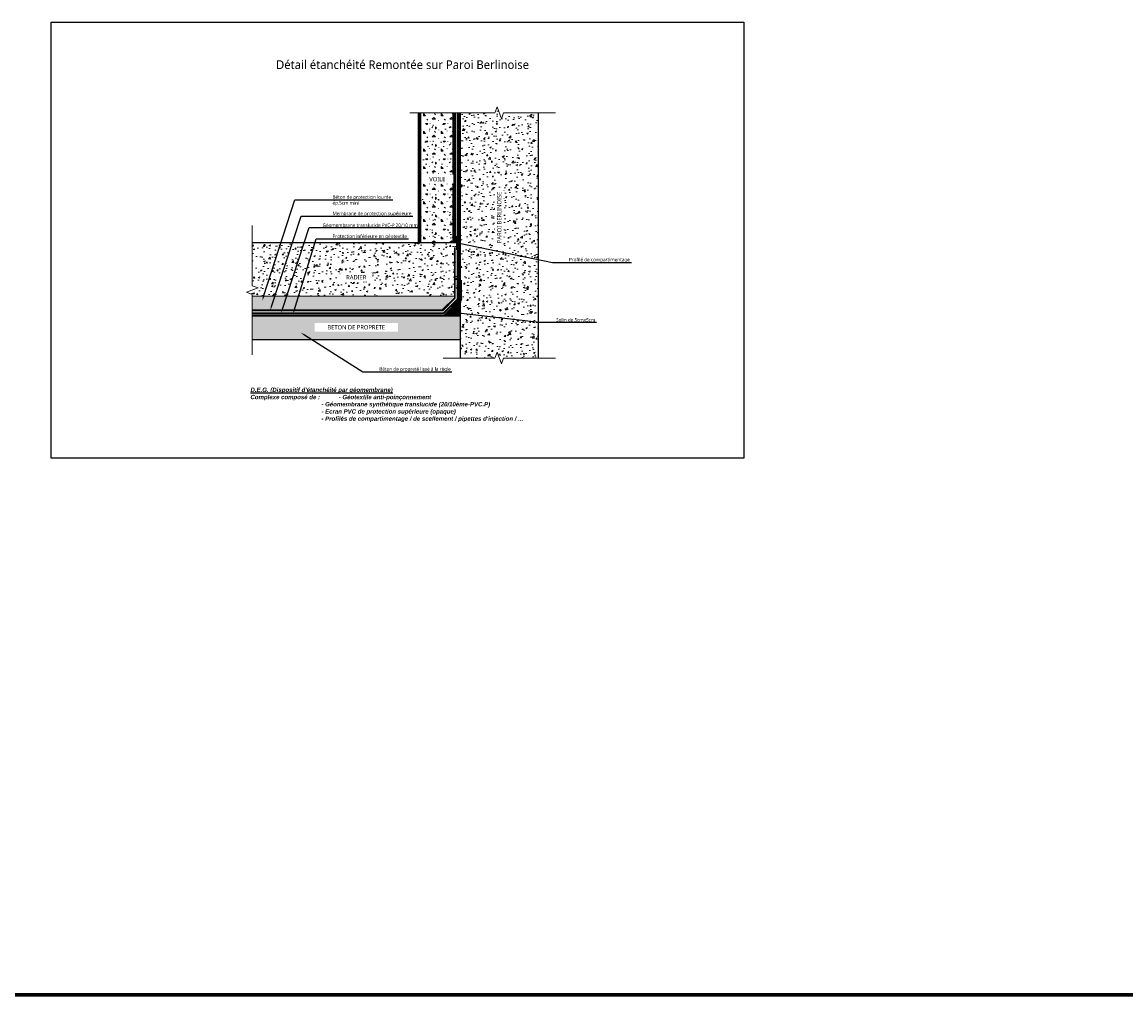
# Model space of a CAD drawing. Header units: millimetres. Extents: x -3314 to 21255525, y -15000 to 1735000.
# Tile 72 of 109: x 29029 to 29666, y 8850 to 9412. Entities that reach past the tile are written whole.
import ezdxf
from ezdxf import colors
from ezdxf.entities.mleader import LeaderData, LeaderLine
from ezdxf.math import Vec2, Vec3

# ---------------------------------------------------------------- set-up
doc = ezdxf.new("R2010")
doc.units = ezdxf.units.MM
for name, pattern in [('CACHE2', [0.1875, 0.125, -0.0625]), ('CONTINU', [0]), ('TIRETPT', [1, 0.5, -0.25, 0, -0.25])]:
    doc.linetypes.add(name, pattern=pattern)
for name, color, linetype, lineweight in [('Dessin_AXE', 8, 'Continuous', 5), ('Dessin_HACHURES', 253, 'Continuous', 9), ('SYSTEME_DEG_ Geomembrane SYNTHETIQUE', 1, 'Continuous', 9), ('SYSTEME_DEG_Protection inferieure', 3, 'Continuous', 5), ('SYSTEME_DEG_Protection superieure', 5, 'Continuous', 9)]:
    doc.layers.add(name, color=color, linetype=linetype, lineweight=lineweight)
for name, color, linetype in [('Dessin_CONTOURS BETON', 7, 'Continuous'), ('Dessin_TEXTES', 7, 'CONTINU'), ('Matériel_Profilé de compartimentage', 7, 'Continuous')]:
    doc.layers.add(name, color=color, linetype=linetype)
doc.layers.add('GEN-_-FMULT', color=210, linetype='Continuous', plot=False)
doc.styles.add('Arial', font='segoeui.ttf')
doc.styles.add('txt-moyen', font='segoeui.ttf')
doc.linetypes.add('ISOLATION', pattern='A,0.0001,-0.1,[134,ltypeshp.shx,S=0.1,R=0,X=-0.1,Y=0],-0.2,[134,ltypeshp.shx,S=0.1,R=180,X=0.1,Y=0],-0.1', length=0.4001)

msp = doc.modelspace()

# ---------------------------------------------------------------- hatches: boundary and pattern name
at = {"layer": 'Dessin_HACHURES'}
h = msp.add_hatch(dxfattribs=at)
h.set_pattern_fill('CONCRETE1', color=256, scale=0.5)
h.paths.add_polyline_path([(29258.6146, 9359.0959), (29258.6146, 9284.116), (29278.6146, 9284.116), (29278.6146, 9359.0959)])
h = msp.add_hatch(dxfattribs=at)
h.set_pattern_fill('AR-CONC', color=256, scale=0.05)
h.set_pattern_definition([(50, (30210.588, 1030.507), (9.1092334, -0.796954), [0.9525, -10.4775]), (355, (30210.588, 1030.507), (-1.762171, 9.552842), [0.762, -8.382029]), (100.45144, (30211.347, 1030.44), (7.347062, 8.755888), [0.8095, -8.904512]), (46.1842, (30210.588, 1033.047), (13.553952, -2.102116), [1.42875, -15.71625]), (96.63556, (30211.718, 1032.871), (11.870207, 12.371306), [1.214251, -13.35678]), (351.18415, (30210.588, 1033.047), (11.870207, 12.371306), [1.142998, -12.572987]), (21, (30211.858, 1032.412), (7.5807196, -5.11326), [0.9525, -10.4775]), (326, (30211.858, 1032.412), (3.090101, 9.209398), [0.762, -8.382]), (71.45144, (30212.49, 1031.9855), (10.670821, 4.096138), [0.8095, -8.904497]), (37.5, (30210.5882, 1030.5066), (0.1544302, 4.227752), [0, -8.2804, 0, -8.509, 0, -8.41375]), (7.5, (30210.588, 1030.5066), (3.3409831, 5.0090287), [0, -4.8514, 0, -8.0899, 0, -3.20675]), (327.5, (30207.756, 1030.5066), (6.7795298, -0.2864372), [0, -3.175, 0, -9.906, 0, -13.1445]), (317.5, (30206.486, 1030.5066), (7.406459, 1.2713246), [0, -4.1275, 0, -6.5786, 0, -9.3345])])
h.paths.add_polyline_path([(29327.1128, 9359.0959), (29307.1128, 9359.0959), (29305.8628, 9355.6616), (29303.3628, 9362.5303), (29302.1128, 9359.0959), (29282.1128, 9359.0959), (29282.1128, 9257.4455), (29327.1128, 9257.4455)])
h.paths.add_polyline_path([(29327.1128, 9257.4455), (29282.1128, 9257.4455), (29282.1128, 9251.5058), (29286.0724, 9251.5058), (29286.0724, 9250.7692), (29282.1128, 9250.7692), (29282.1128, 9247.4455), (29327.1128, 9247.4455)])
h.paths.add_polyline_path([(29327.1128, 9247.4455), (29282.1128, 9247.4455), (29282.1128, 9217.4702), (29302.1128, 9217.4702), (29303.3628, 9220.9045), (29305.8628, 9214.0358), (29307.1128, 9217.4702), (29327.1128, 9217.4702)])
h.paths.add_polyline_path([(29307.2287, 9273.8549), (29307.2287, 9301.6925), (29302.077, 9301.6925), (29302.077, 9273.8549)], flags=24)
h = msp.add_hatch(dxfattribs=at)
h.set_pattern_fill('AR-CONC', color=256, scale=0.05)
h.set_pattern_definition([(50, (30210.588, 910.507), (9.1092334, -0.796954), [0.9525, -10.4775]), (355, (30210.588, 910.507), (-1.762171, 9.552842), [0.762, -8.382029]), (100.45144, (30211.347, 910.44), (7.347062, 8.755888), [0.8095, -8.904512]), (46.1842, (30210.588, 913.047), (13.553952, -2.102116), [1.42875, -15.71625]), (96.63556, (30211.718, 912.871), (11.870207, 12.371306), [1.214251, -13.35678]), (351.18415, (30210.588, 913.047), (11.870207, 12.371306), [1.142998, -12.572987]), (21, (30211.858, 912.412), (7.5807196, -5.11326), [0.9525, -10.4775]), (326, (30211.858, 912.412), (3.090101, 9.209398), [0.762, -8.382]), (71.45144, (30212.49, 911.9855), (10.670821, 4.096138), [0.8095, -8.904497]), (37.5, (30210.5882, 910.5067), (0.1544302, 4.227752), [0, -8.2804, 0, -8.509, 0, -8.41375]), (7.5, (30210.588, 910.5067), (3.3409831, 5.0090287), [0, -4.8514, 0, -8.0899, 0, -3.20675]), (327.5, (30207.756, 910.5067), (6.7795298, -0.2864372), [0, -3.175, 0, -9.906, 0, -13.1445]), (317.5, (30206.486, 910.5067), (7.406459, 1.2713246), [0, -4.1275, 0, -6.5786, 0, -9.3345])])
h.paths.add_polyline_path([(29188.7276, 9253.2391), (29235.6372, 9253.2391), (29233.7372, 9255.0385), (29241.8876, 9259.6388), (29243.7876, 9257.8395), (29244.7147, 9253.2391), (29281.7736, 9253.2391), (29282.1128, 9253.5786), (29282.1128, 9260.1887), (29280.9128, 9260.1887), (29280.9128, 9262.1887), (29282.1128, 9262.1887), (29282.1128, 9284.116), (29281.8176, 9284.116), (29281.8176, 9284.0719), (29272.004, 9284.0719), (29267.7981, 9284.0719), (29198.1676, 9284.1009)])
h.paths.add_polyline_path([(29198.1723, 9284.116), (29191.98, 9284.116), (29181.8904, 9253.2391), (29188.7276, 9253.2391)])
h.paths.add_polyline_path([(29191.98, 9284.116), (29185.1126, 9284.116), (29175.0407, 9253.2391), (29181.8904, 9253.2391)])
h.paths.add_polyline_path([(29168.5966, 9253.2391), (29175.0407, 9253.2391), (29185.1126, 9284.116), (29178.5254, 9284.116)])
h.paths.add_polyline_path([(29161.9754, 9284.116), (29161.9754, 9259.1795), (29165.4097, 9257.9295), (29158.541, 9255.4295), (29161.9754, 9254.1795), (29161.9754, 9253.2391), (29168.5966, 9253.2391), (29178.5254, 9284.116)])
h.paths.add_polyline_path([(29214.7061, 9261.4903), (29229.1519, 9261.4903), (29229.1519, 9266.642), (29214.7061, 9266.642)], flags=24)
h = msp.add_hatch(dxfattribs=at)
h.set_pattern_fill('AR-CONC', color=256, scale=0.025)
h.set_pattern_definition([(50, (30210.588, 910.5067), (4.5546167, -0.3984771), [0.47625, -5.23875]), (355, (30210.588, 910.5067), (-0.8810855, 4.7764211), [0.381, -4.1910146]), (100.451445, (30210.9677, 910.4734), (3.6735312, 4.3779438), [0.4047502, -4.452256]), (46.1842, (30210.588, 911.7767), (6.776976, -1.0510582), [0.714375, -7.858125]), (96.63556, (30211.153, 911.689), (5.9351034, 6.185653), [0.6071256, -6.67839]), (351.18415, (30210.588, 911.777), (5.9351034, 6.185653), [0.571499, -6.2864933]), (21, (30211.223, 911.459), (3.7903598, -2.55663), [0.47625, -5.23875]), (326, (30211.223, 911.459), (1.5450507, 4.6046992), [0.381, -4.191]), (71.451445, (30211.539, 911.246), (5.3354105, 2.0480692), [0.4047502, -4.4522484]), (37.5, (30210.5882, 910.5067), (0.07721508, 2.11387597), [0, -4.1402, 0, -4.2545, 0, -4.206875]), (7.5, (30210.5882, 910.5067), (1.67049156, 2.5045144), [0, -2.4257, 0, -4.04495, 0, -1.603375]), (327.5, (30209.1721, 910.5067), (3.38976488, -0.1432186), [0, -1.5875, 0, -4.953, 0, -6.57225]), (317.5, (30208.537, 910.5067), (3.7032295, 0.6356623), [0, -2.06375, 0, -3.2893, 0, -4.66725])])
h.paths.add_polyline_path([(29278.6814, 9253.2391), (29244.7147, 9253.2391), (29235.6372, 9253.2391), (29235.6372, 9245.2457), (29271.3852, 9245.2457)])
h.paths.add_polyline_path([(29235.6372, 9253.2391), (29188.7276, 9253.2391), (29186.2826, 9245.2457), (29235.6372, 9245.2457)])
h.paths.add_polyline_path([(29188.7276, 9253.2391), (29161.9754, 9253.2391), (29161.9754, 9245.2457), (29186.2826, 9245.2457)])
at = {"layer": 'Dessin_HACHURES', "linetype": 'Continuous'}
h = msp.add_hatch(dxfattribs=at)
h.set_pattern_fill('ANSI31', color=256, scale=5)
h.set_pattern_definition([(45, (30623.0979, 5900.72566), (-0.44194174, 0.44194174), [])])
h.paths.add_polyline_path([(29282.1128, 9250.7692), (29282.1128, 9241.815), (29273.1586, 9241.815)])
at = {"layer": 'Dessin_HACHURES'}
h = msp.add_hatch(dxfattribs=at)
h.set_pattern_fill('AR-CONC', color=256, scale=0.5, style=0)
h.set_pattern_definition([(50, (30623.098, 6162.8477), (3.586301, -0.3137607), [0.375, -4.125]), (355, (30623.098, 6162.8477), (-0.6937567, 3.7609607), [0.3, -3.3]), (100.45144, (30623.3967, 6162.8216), (2.8925442, 3.4472), [0.318701, -3.5057106]), (46.1842, (30623.098, 6163.8477), (5.3362067, -0.8275964), [0.5625, -6.1875]), (96.63564, (30623.5426, 6163.779), (4.67331, 4.870593), [0.478052, -5.258569]), (351.18416, (30623.098, 6163.8477), (4.67331, 4.870593), [0.45, -4.95]), (21, (30623.598, 6163.5977), (2.9845353, -2.0130945), [0.375, -4.125]), (326, (30623.598, 6163.5977), (1.2165767, 3.6257502), [0.3, -3.3]), (71.45144, (30623.8466, 6163.43), (4.201112, 1.6126558), [0.318701, -3.5057106]), (37.5, (30623.0979, 6162.8477), (0.0607993, 1.66446927), [0, -3.26, 0, -3.35, 0, -3.3125]), (7.5, (30623.0979, 6162.8477), (1.3153477, 1.9720586), [0, -1.91, 0, -3.185, 0, -1.2625]), (327.5, (30621.9829, 6162.8477), (2.6691122, -0.11277436), [0, -1.25, 0, -3.9, 0, -5.175]), (317.5, (30621.483, 6162.8477), (2.9159308, 0.5005249), [0, -1.625, 0, -2.59, 0, -3.675])])
h.paths.add_polyline_path([(29161.9754, 9241.815), (29161.9754, 9227.9633), (29267.8792, 9227.9633, -0.20105617), (29261.0764, 9241.815)])
h.paths.add_polyline_path([(29267.8792, 9227.9633), (29282.1128, 9227.9633), (29282.1128, 9241.815), (29261.0764, 9241.815, 0.20105617)])

# ---------------------------------------------------------------- linework, layer by layer
at = {"layer": 'Defpoints', "lineweight": 70}
for p, q in [((29258.6146, 9284.116), (29258.6146, 9359.0959)), ((29278.6146, 9284.116), (29278.6146, 9359.0959)), ((29282.1128, 9250.7692), (29282.1128, 9262.4692)), ((28951.8084, 8849.5166), (30473.5058, 8849.5166))]:
    msp.add_line(p, q, dxfattribs=at)
at = {"layer": 'Dessin_AXE', "flags": 128}
for points in [[(29337.1128, 9359.0959), (29307.1128, 9359.0959), (29305.8628, 9355.6616), (29303.3628, 9362.5303), (29302.1128, 9359.0959), (29252.9128, 9359.0959)], [(29161.9754, 9294.116), (29161.9754, 9259.1795), (29165.4097, 9257.9295), (29158.541, 9255.4295), (29161.9754, 9254.1795), (29161.9754, 9219.243)], [(29337.1128, 9217.4702), (29307.1128, 9217.4702), (29305.8628, 9214.0358), (29303.3628, 9220.9045), (29302.1128, 9217.4702), (29272.1128, 9217.4702)]]:
    msp.add_lwpolyline(points, dxfattribs=at)
at = {"layer": 'Dessin_CONTOURS BETON', "flags": 128}
for points in [[(29282.1128, 9359.0959), (29282.1128, 9217.4702)], [(29327.1128, 9359.0959), (29327.1128, 9217.4702)], [(29161.9754, 9284.116), (29278.6898, 9284.116)], [(29282.1128, 9250.7692), (29273.1586, 9241.815)], [(29161.9754, 9241.815), (29282.1128, 9241.815)], [(29282.1128, 9227.9633), (29161.9754, 9227.9633)]]:
    msp.add_lwpolyline(points, dxfattribs=at)
at = {"layer": 'Dessin_CONTOURS BETON', "linetype": 'CONTINU', "lineweight": 0}
msp.add_lwpolyline([(29278.6814, 9253.2391), (29235.6372, 9253.2391), (29161.9754, 9253.2391)], dxfattribs=at)
at = {"layer": 'Matériel_Profilé de compartimentage', "linetype": 'CONTINU', "const_width": 0.6596, "flags": 128}
for points in [[(29279.9492, 9279.8871), (29279.9492, 9288.0376)], [(29279.9492, 9286.1296), (29278.6898, 9286.1296)], [(29279.9492, 9284.116), (29278.6898, 9284.116)], [(29278.6898, 9281.8871), (29279.9492, 9281.8871)]]:
    msp.add_lwpolyline(points, dxfattribs=at)
at = {"layer": 'SYSTEME_DEG_ Geomembrane SYNTHETIQUE', "linetype": 'ByBlock', "ltscale": 0.1}
for p, q in [((29280.3228, 9251.5213), (29272.3328, 9243.6057)), ((29272.6128, 9243.1057), (29280.8228, 9251.3134))]:
    msp.add_line(p, q, dxfattribs=at)
at = {"layer": 'SYSTEME_DEG_ Geomembrane SYNTHETIQUE', "linetype": 'TIRETPT', "ltscale": 10, "const_width": 0.5, "flags": 128}
msp.add_lwpolyline([(29280.5728, 9251.4213), (29280.5728, 9359.0959)], dxfattribs=at)
at = {"layer": 'SYSTEME_DEG_ Geomembrane SYNTHETIQUE', "linetype": 'ByBlock', "ltscale": 0.1, "flags": 128}
for points in [[(29280.3228, 9251.5213), (29280.3228, 9359.0959)], [(29280.8228, 9251.3134), (29280.8228, 9359.0959)], [(29272.3328, 9243.6057), (29161.9754, 9243.6057)], [(29272.6128, 9243.1057), (29161.9754, 9243.1057)]]:
    msp.add_lwpolyline(points, dxfattribs=at)
at = {"layer": 'SYSTEME_DEG_ Geomembrane SYNTHETIQUE', "linetype": 'TIRETPT', "ltscale": 10, "flags": 128}
msp.add_lwpolyline([(29161.9778, 9243.3557, 0.5, 0.5, 0), (29272.5072, 9243.3557, 0.5, 0.5, 0), (29272.5072, 9243.3557, 0.5, 0.5, -0.05422211), (29272.5072, 9243.3557, 0.5, 0.5, 0), (29280.5728, 9251.4213, 0, 0, 0)], format="xyseb", dxfattribs=at)
at = {"layer": 'SYSTEME_DEG_Protection inferieure', "linetype": 'ISOLATION'}
msp.add_line((29281.5128, 9251.0178), (29281.5128, 9359.0959), dxfattribs=at)
at = {"layer": 'SYSTEME_DEG_Protection inferieure', "linetype": 'ISOLATION', "flags": 128}
for points in [[(29281.5128, 9251.0178), (29272.7343, 9242.2393)], [(29272.8983, 9242.4032), (29161.9754, 9242.4032)]]:
    msp.add_lwpolyline(points, dxfattribs=at)
at = {"layer": 'SYSTEME_DEG_Protection superieure', "linetype": 'Continuous'}
for p, q in [((29278.6814, 9286.8), (29278.6814, 9359.0959)), ((29279.1774, 9286.8), (29279.1774, 9359.0959)), ((29278.6814, 9252.2096), (29278.6814, 9281.15)), ((29279.1774, 9251.9869), (29279.1774, 9281.15)), ((29271.6872, 9245.2457), (29278.6814, 9252.2096)), ((29271.9372, 9244.7457), (29279.1774, 9251.9869))]:
    msp.add_line(p, q, dxfattribs=at)
at = {"layer": 'SYSTEME_DEG_Protection superieure', "linetype": 'CACHE2', "ltscale": 10, "const_width": 0.5, "flags": 128}
for points in [[(29278.9328, 9359.0959), (29278.9328, 9287.05)], [(29278.9328, 9252.1006), (29278.9328, 9252.1006), (29271.8278, 9244.9957), (29243.7876, 9244.9957)]]:
    msp.add_lwpolyline(points, dxfattribs=at)
at = {"layer": 'SYSTEME_DEG_Protection superieure', "linetype": 'CACHE2', "ltscale": 10, "flags": 128}
for points in [[(29278.9328, 9281.1, 0.5, 0.5, 0), (29278.9328, 9252.1006, 1.2, 1.2, 0)], [(29243.7876, 9244.9957, 0.5, 0.5, 0), (29161.9754, 9244.9957, 1.2, 1.2, 0)]]:
    msp.add_lwpolyline(points, format="xyseb", dxfattribs=at)
at = {"layer": 'SYSTEME_DEG_Protection superieure', "linetype": 'Continuous', "flags": 128}
for points in [[(29271.6872, 9245.2457), (29161.9754, 9245.2457)], [(29271.9372, 9244.7457), (29161.9754, 9244.7457)]]:
    msp.add_lwpolyline(points, dxfattribs=at)

# ---------------------------------------------------------------- texts
at = {"layer": 'Dessin_TEXTES', "insert": (29160.9397, 9200.351), "char_height": 2.5, "width": 197.443165, "attachment_point": 1, "style": 'txt-moyen'}
msp.add_mtext("{\\fArial|b1|i1|c0|p34;\\LD.E.G. (Dispositif d'étanchéité par géomembrane)\\P\\lComplexe composé de :^I - Géotextile anti-poinçonnement\\P^I^I^I^I - Géomembrane synthétique translucide (20/10ème-PVC.P)\\P^I^I^I^I - Ecran PVC de protection supérieure (opaque)\\P^I^I^I^I - Profilés de compartimentage / de scellement / pipettes d'injection / ...}", dxfattribs=at)
at = {"layer": 'GEN-_-FMULT', "insert": (29248.7395, 9389.4455), "char_height": 5, "width": 406, "attachment_point": 2, "style": 'Arial'}
msp.add_mtext('Détail étanchéité Remontée sur Paroi Berlinoise', dxfattribs=at)

# ---------------------------------------------------------------- leaders
at = {"layer": 'Dessin_TEXTES'}
ml = msp.add_multileader_mtext('Standard', dxfattribs=at)
ml.set_content('Solin de 5cmx5cm', color=256, style='txt-moyen')
ml.set_leader_properties(linetype='ByLayer', lineweight=-1)
ml.build(insert=Vec2(0, 0))
ml.multileader.update_dxf_attribs({"text_left_attachment_type": 6, "text_right_attachment_type": 6, "dogleg_length": 7.5, "arrow_head_size": 2.5})
ctx = ml.context
ctx.base_point, ctx.char_height, ctx.arrow_head_size, ctx.plane_origin = Vec3(29335.4204, 9238.0947), 2, 2.5, Vec3(29309.4037, 9242.2882)
ctx.left_attachment, ctx.right_attachment = 6, 6
notes = []
notes.append((ctx, [(0, (1, 1, 0), (29327.9204, 9238.0947), (1, 0), 7.5, [(0, [(29280.1, 9243.7)], 0, [])])]))
ctx.mtext.insert, ctx.mtext.flow_direction = Vec3(29337.4204, 9240.4947), 5
for ctx, leaders in notes:
    for number, flags, end, landing, length, lines in leaders:
        leader = LeaderData()
        leader.index, (leader.has_last_leader_line, leader.has_dogleg_vector, leader.attachment_direction) = number, flags
        leader.last_leader_point, leader.dogleg_vector, leader.dogleg_length = Vec3(end), Vec3(landing), length
        for number, points, colour, breaks in lines:
            line = LeaderLine()
            line.index, line.vertices, line.color, line.breaks = number, Vec3.list(points), colors.encode_raw_color(colour), breaks
            leader.lines.append(line)
        ctx.leaders.append(leader)

# ---------------------------------------------------------------- next in the draw order: texts
at = {"layer": 'Dessin_TEXTES', "insert": (29304.6128, 9298.6909), "char_height": 2.5, "width": 31.956753, "attachment_point": 5, "rotation": 90, "style": 'txt-moyen', "bg_fill": 3, "box_fill_scale": 1.5, "bg_fill_color": 9, "bg_fill_true_color": 13158600, "bg_fill_transparency": 13289792}
msp.add_mtext('PAROI BERLINOISE', dxfattribs=at)
at = {"layer": 'Dessin_TEXTES', "char_height": 2.5, "attachment_point": 5, "style": 'txt-moyen', "bg_fill": 3, "box_fill_scale": 1.5, "bg_fill_color": 9, "bg_fill_true_color": 13158600}
for s, insert, width, bg_fill_transparency in [('RADIER', (29222.0441, 9264.1054), 16.052251, 13274668), ('BETON DE PROPRETE', (29222.0116, 9235.2353), 45.64551, 16137228)]:
    msp.add_mtext(s, dxfattribs=dict(at, insert=insert, width=width, bg_fill_transparency=bg_fill_transparency))

# ---------------------------------------------------------------- next in the draw order: linework, layer by layer
at = {"layer": 'Defpoints', "linetype": 'Continuous'}
msp.add_lwpolyline([(29045.8919, 9411.5526), (29445.8919, 9411.5526), (29445.8919, 9159.5526), (29045.8919, 9159.5526)], close=True, dxfattribs=at)

# ---------------------------------------------------------------- next in the draw order: leaders
at = {"layer": 'Dessin_TEXTES'}
ml = msp.add_multileader_mtext('Standard', dxfattribs=at)
ml.set_content('Béton de protection lourde\\Pép.5cm mini', color=256, style='txt-moyen')
ml.set_leader_properties(linetype='ByLayer', lineweight=-1)
ml.build(insert=Vec2(0, 0))
ml.multileader.update_dxf_attribs({"text_left_attachment_type": 6, "text_right_attachment_type": 6, "dogleg_length": 7.5, "arrow_head_size": 2.5})
ctx = ml.context
ctx.base_point, ctx.char_height, ctx.arrow_head_size, ctx.plane_origin = Vec3(29206.3228, 9308.9121), 2, 2.5, Vec3(29167.131, 9312.204)
ctx.left_attachment, ctx.right_attachment = 6, 6
notes = []
notes.append((ctx, [(0, (1, 1, 0), (29186.4989, 9308.9133), (1, 0), 19.8239, [(0, [(29167.7393, 9250.5731)], 0, [])])]))
ctx.mtext.insert, ctx.mtext.flow_direction = Vec3(29208.3228, 9311.4673), 5
ml = msp.add_multileader_mtext('Standard', dxfattribs=at)
ml.set_content('Membrane de protection supérieure', color=256, style='txt-moyen')
ml.set_leader_properties(linetype='ByLayer', lineweight=-1)
ml.build(insert=Vec2(0, 0))
ml.multileader.update_dxf_attribs({"text_left_attachment_type": 6, "text_right_attachment_type": 6, "dogleg_length": 7.5, "arrow_head_size": 2.5})
ctx = ml.context
ctx.base_point, ctx.char_height, ctx.arrow_head_size, ctx.plane_origin = Vec3(29206.3228, 9299.4296), 2, 2.5, Vec3(29171.5911, 9306.2132)
ctx.left_attachment, ctx.right_attachment = 6, 6
notes.append((ctx, [(0, (1, 1, 0), (29190.1077, 9299.4309), (1, 0), 16.215, [(0, [(29172.3364, 9244.9485)], 0, [])])]))
ctx.mtext.insert, ctx.mtext.flow_direction = Vec3(29208.3228, 9301.9849), 5
ml = msp.add_multileader_mtext('Standard', dxfattribs=at)
ml.set_content('Géomembrane translucide PVC-P 20/10 mm', color=256, style='txt-moyen')
ml.set_leader_properties(linetype='ByLayer', lineweight=-1)
ml.build(insert=Vec2(0, 0))
ml.multileader.update_dxf_attribs({"text_left_attachment_type": 6, "text_right_attachment_type": 6, "dogleg_length": 7.5, "arrow_head_size": 2.5})
ctx = ml.context
ctx.base_point, ctx.char_height, ctx.arrow_head_size, ctx.plane_origin = Vec3(29200.5669, 9292.78), 2, 2.5, Vec3(29176.2944, 9299.5635)
ctx.left_attachment, ctx.right_attachment = 6, 6
notes.append((ctx, [(0, (1, 1, 0), (29194.811, 9292.78), (1, 0), 5.7559, [(0, [(29178.663, 9243.3623)], 0, [])])]))
ctx.mtext.insert, ctx.mtext.flow_direction = Vec3(29202.5669, 9295.18), 5
ml = msp.add_multileader_mtext('Standard', dxfattribs=at)
ml.set_content('Protection inférieure en géotextile', color=256, style='txt-moyen')
ml.set_leader_properties(linetype='ByLayer', lineweight=-1)
ml.build(insert=Vec2(0, 0))
ml.multileader.update_dxf_attribs({"text_left_attachment_type": 6, "text_right_attachment_type": 6, "dogleg_length": 7.5, "arrow_head_size": 2.5})
ctx = ml.context
ctx.base_point, ctx.char_height, ctx.arrow_head_size, ctx.plane_origin = Vec3(29206.3228, 9286.2427), 2, 2.5, Vec3(29180.3061, 9290.4383)
ctx.left_attachment, ctx.right_attachment = 6, 6
notes.append((ctx, [(0, (1, 1, 0), (29198.8228, 9286.2447), (1, 0), 7.5, [(0, [(29185.4532, 9242.534)], 0, [])])]))
ctx.mtext.insert, ctx.mtext.flow_direction = Vec3(29208.3228, 9288.8307), 5
ml = msp.add_multileader_mtext('Standard', dxfattribs=at)
ml.set_content('Profilé de compartimentage', color=256, style='txt-moyen')
ml.set_leader_properties(linetype='ByLayer', lineweight=-1)
ml.build(insert=Vec2(0, 0))
ml.multileader.update_dxf_attribs({"text_left_attachment_type": 6, "text_right_attachment_type": 6, "dogleg_length": 7.5, "arrow_head_size": 2.5})
ctx = ml.context
ctx.base_point, ctx.char_height, ctx.arrow_head_size, ctx.plane_origin = Vec3(29342.8696, 9272.7087), 2, 2.5, Vec3(29316.8529, 9306.9043)
ctx.left_attachment, ctx.right_attachment = 6, 6
notes.append((ctx, [(0, (1, 1, 0), (29335.3696, 9272.7107), (1, 0), 7.5, [(0, [(29279.9492, 9284.116)], 0, [])])]))
ctx.mtext.insert, ctx.mtext.flow_direction = Vec3(29344.8696, 9275.2967), 5
ml = msp.add_multileader_mtext('Standard', dxfattribs=at)
ml.set_content('Béton de propreté lissé à la règle', color=256, style='txt-moyen')
ml.set_leader_properties(linetype='ByLayer', lineweight=-1)
ml.build(insert=Vec2(0, 0))
ml.multileader.update_dxf_attribs({"text_left_attachment_type": 6, "text_right_attachment_type": 6, "dogleg_length": 7.5, "arrow_head_size": 2.5})
ctx = ml.context
ctx.base_point, ctx.char_height, ctx.arrow_head_size, ctx.plane_origin = Vec3(29233.3204, 9209.5), 2, 2.5, Vec3(29207.3037, 9213.6936)
ctx.left_attachment, ctx.right_attachment = 6, 6
notes.append((ctx, [(0, (1, 1, 0), (29225.8204, 9209.5), (1, 0), 7.5, [(0, [(29190, 9232.1053)], 0, [])])]))
ctx.mtext.insert, ctx.mtext.flow_direction = Vec3(29235.3204, 9212.086), 5
for ctx, leaders in notes:
    for number, flags, end, landing, length, lines in leaders:
        leader = LeaderData()
        leader.index, (leader.has_last_leader_line, leader.has_dogleg_vector, leader.attachment_direction) = number, flags
        leader.last_leader_point, leader.dogleg_vector, leader.dogleg_length = Vec3(end), Vec3(landing), length
        for number, points, colour, breaks in lines:
            line = LeaderLine()
            line.index, line.vertices, line.color, line.breaks = number, Vec3.list(points), colors.encode_raw_color(colour), breaks
            leader.lines.append(line)
        ctx.leaders.append(leader)

# ---------------------------------------------------------------- next in the draw order: texts
at = {"layer": 'Dessin_TEXTES', "insert": (29268.8408, 9320.8), "char_height": 2.5, "width": 16.052251, "attachment_point": 5, "style": 'txt-moyen', "bg_fill": 3, "box_fill_scale": 1.5, "bg_fill_color": 9, "bg_fill_true_color": 13158600, "bg_fill_transparency": 13274668}
msp.add_mtext('VOILE', dxfattribs=at)

doc.saveas('drawing.dxf')
